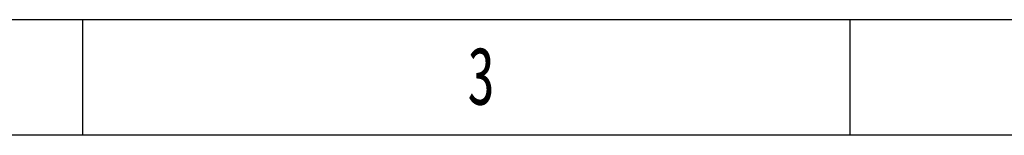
# Model space of a CAD drawing. Header units: millimetres. Extents: x 1088 to 3351, y -654 to 947.
# Tile 30 of 31: x 2529 to 2856, y 908 to 947. Entities that reach past the tile are written whole.
import ezdxf

# ---------------------------------------------------------------- set-up
doc = ezdxf.new("R2010")
doc.units = ezdxf.units.MM
doc.styles.add('样式 1', font='SimSun.ttf', dxfattribs={"width": 0.7, "height": 2.5})

# ---------------------------------------------------------------- blocks, each defined once
blk = doc.blocks.new('1')
at = {"lineweight": -3}
for p, q in [((2298.35, 1642.58), (31.03, 1642.58)), ((1495.81, 1604.41), (1495.81, 1642.58)), ((1750.6, 1604.41), (1750.6, 1642.58)), ((2260.18, 1604.41), (69.2, 1604.41))]:
    blk.add_line(p, q, dxfattribs=at)
at = {"lineweight": -3, "insert": (1623.51, 1633.57), "char_height": 19.0852, "width": 7.9804, "attachment_point": 1, "style": '样式 1'}
blk.add_mtext('{\\fSimSun|b0|i0|c134|p2;3}', dxfattribs=at)

msp = doc.modelspace()

# ---------------------------------------------------------------- block references
at = {"xscale": 0.9984000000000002, "yscale": 0.9984000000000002, "zscale": 0.9984000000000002}
msp.add_blockref('1', (1056.712, -693.399), dxfattribs=at)

doc.saveas('drawing.dxf')
